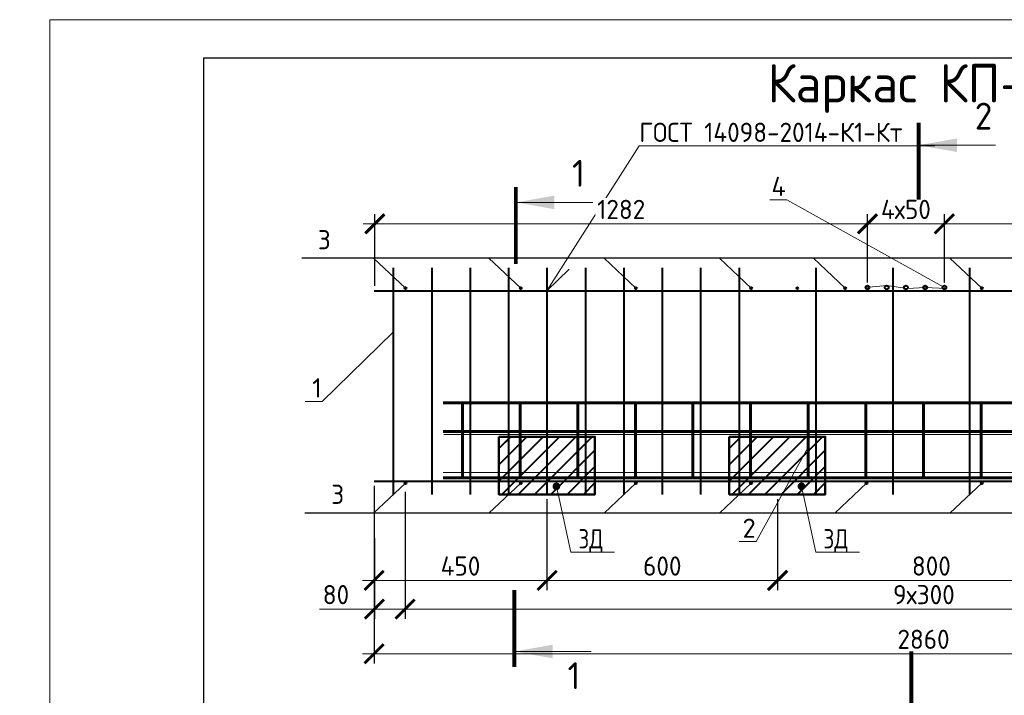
# Model space of a CAD drawing. Header units: millimetres. Extents: x 251864 to 617215, y -272865 to -46010.
# Tile 17 of 53: x 418313 to 431125, y -218021 to -209231. Entities that reach past the tile are written whole.
import ezdxf
from ezdxf import colors
from ezdxf.entities.mleader import LeaderData, LeaderLine
from ezdxf.math import Vec2, Vec3

# ---------------------------------------------------------------- set-up
doc = ezdxf.new("R2010")
doc.units = ezdxf.units.MM
doc.linetypes.add('CENTER2', pattern=[28.575, 19.05, -3.175, 3.175, -3.175])
doc.layers.get('Defpoints').update_dxf_attribs({"color": 140})
for name, color, linetype, lineweight in [('RAZMER', 100, 'Continuous', 15), ('Армирование', 3, 'Continuous', 40), ('Выноски', 20, 'Continuous', 20), ('подоснова', 151, 'Continuous', 5), ('поз.', 2, 'Continuous', 25), ('Размеры', 54, 'Continuous', 20), ('СО_ОСНОВНАЯ_060', 142, 'Continuous', 60), ('Текст-тонкая', 4, 'Continuous', 15), ('ТОНКИЕ', 7, 'Continuous', 9)]:
    doc.layers.add(name, color=color, linetype=linetype, lineweight=lineweight)
doc.layers.add('ТОЛСТЫЕ_ОСНОВНЫЕ', color=6, linetype='Continuous')
doc.styles.add('GOST-2.304_Type-B', font='GOST_Common.ttf')
doc.styles.add('ГОСТ', font='GOST_Common.ttf')
doc.dimstyles.new('ГОСТ', dxfattribs={"dimscale": 0, "dimtxt": 2.5, "dimasz": 2.5, "dimexe": 1.25, "dimexo": 0.625, "dimtad": 1, "dimdec": 0, "dimtxsty": 'ГОСТ', "dimblk": 'ARCHTICK', "dimcen": 2.5, "dimdle": 1.5, "dimclrd": 256, "dimclre": 256, "dimclrt": 256, "dimadec": 0, "dimazin": 0, "dimtfac": 1, "dimtdec": 0, "dimtmove": 1, "dimatfit": 3, "dimfxl": 2, "dimtfill": 1, "dimlwd": -1, "dimarcsym": 0})

# ---------------------------------------------------------------- blocks, each defined once
blk = doc.blocks.new('*U281')
at = {"layer": 'ТОЛСТЫЕ_ОСНОВНЫЕ', "color": 6}
blk.add_lwpolyline([(20, 5), (205, 5), (205, 292), (20, 292)], close=True, dxfattribs=at)
at = {"layer": 'ТОНКИЕ'}
blk.add_lwpolyline([(0, 0), (210, 0), (210, 297), (0, 297)], close=True, dxfattribs=at)
blk = doc.blocks.new('_ArchTick')
at = {"color": 0, "linetype": 'ByBlock', "const_width": 0.15}
blk.add_lwpolyline([(-0.5, -0.5), (0.5, 0.5)], dxfattribs=at)
blk = doc.blocks.new('*D1314')
at = {"layer": 'Defpoints', "color": 0, "transparency": 16777216}
for p in [(423327, -215310), (422929, -215915), (423327, -216899)]:
    blk.add_point(p, dxfattribs=at)
at = {"layer": 'Размеры', "lineweight": -2, "transparency": 16777216}
for p, q in [((423327, -215372), (423327, -217024)), ((422929, -215977), (422929, -217024))]:
    blk.add_line(p, q, dxfattribs=at)
at = {"layer": 'Размеры', "transparency": 16777216}
for p, q in [((422216, -216899), (422929, -216899)), ((422779, -216899), (423477, -216899))]:
    blk.add_line(p, q, dxfattribs=at)
at = {"layer": 'Размеры', "transparency": 16777216, "xscale": 250, "yscale": 250, "zscale": 250, "rotation": 180}
blk.add_blockref('_ArchTick', (422929, -216899), dxfattribs=at)
at = {"layer": 'Размеры', "transparency": 16777216, "xscale": 250, "yscale": 250, "zscale": 250}
blk.add_blockref('_ArchTick', (423327, -216899), dxfattribs=at)
at = {"layer": 'Размеры', "transparency": 16777216, "insert": (422428, -216711), "char_height": 250, "attachment_point": 5, "style": 'ГОСТ', "bg_fill": 3, "box_fill_scale": 1.1, "bg_fill_color": 256, "bg_fill_true_color": 13158600, "bg_fill_transparency": 0}
blk.add_mtext('80', dxfattribs=at)
blk = doc.blocks.new('*D1315')
at = {"layer": 'Defpoints', "color": 0, "transparency": 16777216}
for p in [(422924, -215671), (437224, -215825), (437224, -217480)]:
    blk.add_point(p, dxfattribs=at)
at = {"layer": 'Размеры', "lineweight": -2, "transparency": 16777216}
for p, q in [((422924, -215734), (422924, -217605)), ((437224, -215888), (437224, -217605))]:
    blk.add_line(p, q, dxfattribs=at)
at = {"layer": 'Размеры', "transparency": 16777216}
blk.add_line((422774, -217480), (437374, -217480), dxfattribs=at)
at = {"layer": 'Размеры', "transparency": 16777216, "xscale": 250, "yscale": 250, "zscale": 250, "rotation": 180}
blk.add_blockref('_ArchTick', (422924, -217480), dxfattribs=at)
at = {"layer": 'Размеры', "transparency": 16777216, "xscale": 250, "yscale": 250, "zscale": 250}
blk.add_blockref('_ArchTick', (437224, -217480), dxfattribs=at)
at = {"layer": 'Размеры', "transparency": 16777216, "insert": (430074, -217292), "char_height": 250, "attachment_point": 5, "style": 'ГОСТ', "bg_fill": 3, "box_fill_scale": 1.1, "bg_fill_color": 256, "bg_fill_true_color": 13158600, "bg_fill_transparency": 0}
blk.add_mtext('2860', dxfattribs=at)
blk = doc.blocks.new('*D1316')
at = {"layer": 'Defpoints', "color": 0, "transparency": 16777216}
for p in [(436832, -215310), (423327, -215901), (436832, -216899)]:
    blk.add_point(p, dxfattribs=at)
at = {"layer": 'Размеры', "lineweight": -2, "transparency": 16777216}
for p, q in [((436832, -215372), (436832, -217024)), ((423327, -215964), (423327, -217024))]:
    blk.add_line(p, q, dxfattribs=at)
at = {"layer": 'Размеры', "transparency": 16777216}
blk.add_line((423177, -216899), (436982, -216899), dxfattribs=at)
at = {"layer": 'Размеры', "transparency": 16777216, "xscale": 250, "yscale": 250, "zscale": 250, "rotation": 180}
blk.add_blockref('_ArchTick', (423327, -216899), dxfattribs=at)
at = {"layer": 'Размеры', "transparency": 16777216, "xscale": 250, "yscale": 250, "zscale": 250}
blk.add_blockref('_ArchTick', (436832, -216899), dxfattribs=at)
at = {"layer": 'Размеры', "transparency": 16777216, "insert": (430079, -216711), "char_height": 250, "attachment_point": 5, "style": 'ГОСТ', "bg_fill": 3, "box_fill_scale": 1.1, "bg_fill_color": 256, "bg_fill_true_color": 13158600, "bg_fill_transparency": 0}
blk.add_mtext('9х300', dxfattribs=at)
blk = doc.blocks.new('_None')
blk = doc.blocks.new('*D1317')
at = {"layer": 'Defpoints', "color": 0, "transparency": 16777216}
for p in [(429345, -211887), (422934, -212758), (429345, -212714)]:
    blk.add_point(p, dxfattribs=at)
at = {"layer": 'Размеры', "lineweight": -2, "transparency": 16777216}
for p, q in [((422934, -212695), (422934, -211762)), ((429345, -212652), (429345, -211762))]:
    blk.add_line(p, q, dxfattribs=at)
at = {"layer": 'Размеры', "transparency": 16777216}
blk.add_line((422784, -211887), (429495, -211887), dxfattribs=at)
at = {"layer": 'Размеры', "transparency": 16777216, "xscale": 250, "yscale": 250, "zscale": 250, "rotation": 180}
blk.add_blockref('_ArchTick', (422934, -211887), dxfattribs=at)
at = {"layer": 'Размеры', "transparency": 16777216, "xscale": 250, "yscale": 250, "zscale": 250}
blk.add_blockref('_ArchTick', (429345, -211887), dxfattribs=at)
at = {"layer": 'Размеры', "transparency": 16777216, "insert": (426140, -211699), "char_height": 250, "attachment_point": 5, "style": 'ГОСТ', "bg_fill": 3, "box_fill_scale": 1.1, "bg_fill_color": 256, "bg_fill_true_color": 13158600, "bg_fill_transparency": 0}
blk.add_mtext('1282', dxfattribs=at)
blk = doc.blocks.new('*D1318')
at = {"layer": 'Defpoints', "color": 0, "transparency": 16777216}
for p in [(430345, -211887), (429345, -212714), (430345, -212714)]:
    blk.add_point(p, dxfattribs=at)
at = {"layer": 'Размеры', "lineweight": -2, "transparency": 16777216}
for p, q in [((429345, -212652), (429345, -211762)), ((430345, -212652), (430345, -211762))]:
    blk.add_line(p, q, dxfattribs=at)
at = {"layer": 'Размеры', "transparency": 16777216}
blk.add_line((429195, -211887), (430495, -211887), dxfattribs=at)
at = {"layer": 'Размеры', "transparency": 16777216, "xscale": 250, "yscale": 250, "zscale": 250, "rotation": 180}
blk.add_blockref('_ArchTick', (429345, -211887), dxfattribs=at)
at = {"layer": 'Размеры', "transparency": 16777216, "xscale": 250, "yscale": 250, "zscale": 250}
blk.add_blockref('_ArchTick', (430345, -211887), dxfattribs=at)
at = {"layer": 'Размеры', "transparency": 16777216, "insert": (429845, -211699), "char_height": 250, "attachment_point": 5, "style": 'ГОСТ', "bg_fill": 3, "box_fill_scale": 1.1, "bg_fill_color": 256, "bg_fill_true_color": 13158600, "bg_fill_transparency": 0}
blk.add_mtext('4х50', dxfattribs=at)
blk = doc.blocks.new('*D1319')
at = {"layer": 'Defpoints', "color": 0, "transparency": 16777216}
for p in [(437234, -211887), (430345, -212714), (437234, -212758)]:
    blk.add_point(p, dxfattribs=at)
at = {"layer": 'Размеры', "lineweight": -2, "transparency": 16777216}
for p, q in [((430345, -212652), (430345, -211762)), ((437234, -212695), (437234, -211762))]:
    blk.add_line(p, q, dxfattribs=at)
at = {"layer": 'Размеры', "transparency": 16777216}
blk.add_line((430195, -211887), (437384, -211887), dxfattribs=at)
at = {"layer": 'Размеры', "transparency": 16777216, "xscale": 250, "yscale": 250, "zscale": 250, "rotation": 180}
blk.add_blockref('_ArchTick', (430345, -211887), dxfattribs=at)
at = {"layer": 'Размеры', "transparency": 16777216, "xscale": 250, "yscale": 250, "zscale": 250}
blk.add_blockref('_ArchTick', (437234, -211887), dxfattribs=at)
at = {"layer": 'Размеры', "transparency": 16777216, "insert": (433790, -211699), "char_height": 250, "attachment_point": 5, "style": 'ГОСТ', "bg_fill": 3, "box_fill_scale": 1.1, "bg_fill_color": 256, "bg_fill_true_color": 13158600, "bg_fill_transparency": 0}
blk.add_mtext('1378', dxfattribs=at)
blk = doc.blocks.new('_Dot')
at = {"color": 0, "linetype": 'ByBlock', "lineweight": -2}
blk.add_line((-0.5, 0), (-1, 0), dxfattribs=at)
at = {"color": 0, "linetype": 'ByBlock', "const_width": 0.5}
blk.add_lwpolyline([(-0.25, 0, 1), (0.25, 0, 1)], format="xyb", close=True, dxfattribs=at)
blk = doc.blocks.new('*D1333')
at = {"layer": 'Defpoints', "color": 0, "transparency": 16777216}
for p in [(422924, -215233), (425174, -215408), (425174, -216526)]:
    blk.add_point(p, dxfattribs=at)
at = {"layer": 'Размеры', "lineweight": -2, "transparency": 16777216}
for p, q in [((422924, -215296), (422924, -216651)), ((425174, -215470), (425174, -216651))]:
    blk.add_line(p, q, dxfattribs=at)
at = {"layer": 'Размеры', "transparency": 16777216}
blk.add_line((422774, -216526), (425324, -216526), dxfattribs=at)
at = {"layer": 'Размеры', "transparency": 16777216, "xscale": 250, "yscale": 250, "zscale": 250, "rotation": 180}
blk.add_blockref('_ArchTick', (422924, -216526), dxfattribs=at)
at = {"layer": 'Размеры', "transparency": 16777216, "xscale": 250, "yscale": 250, "zscale": 250}
blk.add_blockref('_ArchTick', (425174, -216526), dxfattribs=at)
at = {"layer": 'Размеры', "transparency": 16777216, "insert": (424049, -216339), "char_height": 250, "attachment_point": 5, "style": 'ГОСТ', "bg_fill": 3, "box_fill_scale": 1.1, "bg_fill_color": 256, "bg_fill_true_color": 13158600, "bg_fill_transparency": 0}
blk.add_mtext('450', dxfattribs=at)
blk = doc.blocks.new('*D1328')
at = {"layer": 'Defpoints', "color": 0, "transparency": 16777216}
for p in [(425174, -215408), (428175, -215408), (428175, -216526)]:
    blk.add_point(p, dxfattribs=at)
at = {"layer": 'Размеры', "lineweight": -2, "transparency": 16777216}
for p, q in [((425174, -215470), (425174, -216651)), ((428175, -215470), (428175, -216651))]:
    blk.add_line(p, q, dxfattribs=at)
at = {"layer": 'Размеры', "transparency": 16777216}
blk.add_line((425024, -216526), (428325, -216526), dxfattribs=at)
at = {"layer": 'Размеры', "transparency": 16777216, "xscale": 250, "yscale": 250, "zscale": 250, "rotation": 180}
blk.add_blockref('_ArchTick', (425174, -216526), dxfattribs=at)
at = {"layer": 'Размеры', "transparency": 16777216, "xscale": 250, "yscale": 250, "zscale": 250}
blk.add_blockref('_ArchTick', (428175, -216526), dxfattribs=at)
at = {"layer": 'Размеры', "transparency": 16777216, "insert": (426675, -216339), "char_height": 250, "attachment_point": 5, "style": 'ГОСТ', "bg_fill": 3, "box_fill_scale": 1.1, "bg_fill_color": 256, "bg_fill_true_color": 13158600, "bg_fill_transparency": 0}
blk.add_mtext('600', dxfattribs=at)
blk = doc.blocks.new('*D1329')
at = {"layer": 'Defpoints', "color": 0, "transparency": 16777216}
for p in [(428175, -215408), (432176, -215408), (432176, -216526)]:
    blk.add_point(p, dxfattribs=at)
at = {"layer": 'Размеры', "lineweight": -2, "transparency": 16777216}
for p, q in [((428175, -215470), (428175, -216651)), ((432176, -215470), (432176, -216651))]:
    blk.add_line(p, q, dxfattribs=at)
at = {"layer": 'Размеры', "transparency": 16777216}
blk.add_line((428025, -216526), (432326, -216526), dxfattribs=at)
at = {"layer": 'Размеры', "transparency": 16777216, "xscale": 250, "yscale": 250, "zscale": 250, "rotation": 180}
blk.add_blockref('_ArchTick', (428175, -216526), dxfattribs=at)
at = {"layer": 'Размеры', "transparency": 16777216, "xscale": 250, "yscale": 250, "zscale": 250}
blk.add_blockref('_ArchTick', (432176, -216526), dxfattribs=at)
at = {"layer": 'Размеры', "transparency": 16777216, "insert": (430176, -216339), "char_height": 250, "attachment_point": 5, "style": 'ГОСТ', "bg_fill": 3, "box_fill_scale": 1.1, "bg_fill_color": 256, "bg_fill_true_color": 13158600, "bg_fill_transparency": 0}
blk.add_mtext('800', dxfattribs=at)

msp = doc.modelspace()

# ---------------------------------------------------------------- hatches: boundary and pattern name
at = {"layer": 'Выноски'}
msp.add_hatch(color=256, dxfattribs=at).paths.add_polyline_path([(430010.6, -210864), (430510.6, -210775.9), (430510.6, -210952.2)], flags=0)

# ---------------------------------------------------------------- linework, layer by layer
at = {"layer": 'Армирование'}
for p, q in [((423173.9, -212457.9), (423173.9, -215407.9)), ((423673.9, -212457.9), (423673.9, -215407.9)), ((424173.9, -212457.9), (424173.9, -215407.9)), ((424673.9, -212457.9), (424673.9, -215407.9)), ((425173.9, -212457.9), (425173.9, -215407.9)), ((425673.9, -212457.9), (425673.9, -215407.9)), ((426173.9, -212457.9), (426173.9, -215407.9)), ((426673.9, -212457.9), (426673.9, -215407.9)), ((427173.9, -212457.9), (427173.9, -215407.9)), ((427673.9, -212457.9), (427673.9, -215407.9)), ((428673.9, -212457.9), (428673.9, -215407.9)), ((429673.9, -212457.9), (429673.9, -215407.9)), ((430673.9, -212457.9), (430673.9, -215407.9)), ((422923.9, -212757.9), (437223.9, -212757.9)), ((422923.9, -215233.4), (437223.9, -215233.4))]:
    msp.add_line(p, q, dxfattribs=at)
for centre, radius in [((429345.3, -212714.2), 25), ((429595.3, -212714.2), 25), ((429845.3, -212714.2), 25), ((430095.3, -212714.2), 25), ((430345.3, -212714.2), 25), ((423332, -212724.6), 12), ((424832, -212724.6), 12), ((426332, -212724.6), 12), ((427832, -212724.6), 12), ((428432, -212724.6), 12), ((429055.1, -212724.6), 12), ((430832, -212724.6), 12), ((423332, -215260.6), 12)]:
    msp.add_circle(centre, radius, dxfattribs=at)
at = {"layer": 'Выноски'}
msp.add_line((430010.6, -210864), (431010.6, -210864), dxfattribs=at)
at = {"layer": 'подоснова', "ltscale": 0.3}
msp.add_line((425173.9, -212757.9), (425464.9, -212476.9), dxfattribs=at)
at = {"layer": 'поз.', "ltscale": 25}
for points in [[(423079.5, -212335.1), (421985.7, -212335.1)], [(436418.1, -212335.1), (422592, -212335.1)], [(423332, -212724.6), (422918.1, -212335.1)], [(424832, -212724.6), (424418.1, -212335.1)], [(426332, -212724.6), (425918.1, -212335.1)], [(427832, -212724.6), (427418.1, -212335.1)], [(429055.1, -212724.6), (428641.2, -212335.1)], [(430832, -212724.6), (430418.1, -212335.1)]]:
    msp.add_lwpolyline(points, dxfattribs=at)
at = {"layer": 'СО_ОСНОВНАЯ_060', "ltscale": 100}
for points in [[(423823.9, -214213.9), (436323.9, -214213.9)], [(424073.9, -215190.5), (424073.9, -214213.9)], [(424823.9, -215190.5), (424823.9, -214213.9)], [(425573.9, -215190.5), (425573.9, -214213.9)], [(426323.9, -215190.5), (426323.9, -214213.9)], [(427073.9, -215190.5), (427073.9, -214213.9)], [(427823.9, -215190.5), (427823.9, -214213.9)], [(428573.9, -215190.5), (428573.9, -214213.9)], [(429323.9, -215190.5), (429323.9, -214213.9)], [(430073.9, -215190.5), (430073.9, -214213.9)], [(430823.9, -215190.5), (430823.9, -214213.9)], [(423823.9, -214590.1), (436323.9, -214590.1)], [(423823.9, -215190.5), (436323.9, -215190.5)]]:
    msp.add_lwpolyline(points, dxfattribs=at)
at = {"layer": 'Текст-тонкая', "color": 0, "linetype": 'CENTER2', "ltscale": 0.1}
for points in [[(423832.9, -214627), (436332.9, -214627)], [(423823.9, -215122.2), (436323.9, -215122.2)]]:
    msp.add_lwpolyline(points, dxfattribs=at)

# ---------------------------------------------------------------- block references
at = {"xscale": 100, "yscale": 100, "zscale": 100}
msp.add_blockref('*U281', (418702.6, -238930.6), dxfattribs=at)

# ---------------------------------------------------------------- texts
at = {"layer": 'Выноски', "style": 'GOST-2.304_Type-B'}
for s, p in [('2', (430741.1, -210660.4)), ('1', (425499.9, -211404.1))]:
    msp.add_text(s, height=350, dxfattribs=at).set_placement(p)
at = {"layer": 'Размеры', "attachment_point": 5, "style": 'GOST-2.304_Type-B'}
for s, insert, char_height in [('Каркас КП-1', (429839.9, -210125), 500), ('3', (422275.8, -212093.2), 250)]:
    msp.add_mtext_dynamic_manual_height_columns(s, width=15225.227, gutter_width=15, heights=[0], dxfattribs=dict(at, insert=insert, char_height=char_height))

# ---------------------------------------------------------------- leaders
at = {"layer": 'подоснова', "ltscale": 0.3}
ml = msp.add_multileader_mtext('Standard', dxfattribs=at)
ml.set_content('ГОСТ 14098-2014-К1-Кт', color=256, style='GOST-2.304_Type-B')
ml.set_leader_properties(color=256, linetype='ByLayer', lineweight=15)
ml.set_arrow_properties(name='NONE')
ml.build(insert=Vec2(0, 0))
ml.multileader.update_dxf_attribs({"text_left_attachment_type": 6, "text_right_attachment_type": 6, "dogleg_length": 0.1, "arrow_head_size": 0.18})
ctx = ml.context
ctx.base_point, ctx.char_height, ctx.arrow_head_size, ctx.landing_gap_size, ctx.plane_origin = Vec3(426375, -210871), 250, 0.18, 0.2, Vec3(425783.6, -210142.5)
ctx.left_attachment, ctx.right_attachment = 6, 6
notes = []
notes.append((ctx, [(0, (1, 1, 0), (426374.9, -210871), (1, 0), 0.1, [(0, [(425173.9, -212757.9)], 0, [])])]))
ctx.mtext.insert, ctx.mtext.flow_direction = Vec3(426375.2, -210571), 5
at = {"layer": 'подоснова'}
ml = msp.add_multileader_mtext('Standard', dxfattribs=at)
ml.set_content('{\\fISOCPEUR|b0|i0|c204|p34;1}', color=256, style='GOST-2.304_Type-B')
ml.set_leader_properties(color=256, linetype='ByLayer', lineweight=15)
ml.set_arrow_properties(name='NONE')
ml.build(insert=Vec2(0, 0))
ml.multileader.update_dxf_attribs({"text_left_attachment_type": 6, "text_right_attachment_type": 6, "dogleg_length": 10, "arrow_head_size": 18})
ctx = ml.context
ctx.base_point, ctx.char_height, ctx.arrow_head_size, ctx.landing_gap_size, ctx.plane_origin = Vec3(422124.5, -214196.7), 250, 18, 20, Vec3(428762.2, -214669.4)
ctx.left_attachment, ctx.right_attachment, ctx.text_align_type = 6, 6, 1
notes.append((ctx, [(0, (1, 1, 0), (422249.5, -214196.7), (-1, 0), 10, [(1, [(423173.9, -213298.2)], 0, [])])]))
ctx.mtext.insert, ctx.mtext.width, ctx.mtext.alignment, ctx.mtext.flow_direction = Vec3(422182, -213896.7), 3036.308, 2, 5
for ctx, leaders in notes:
    for number, flags, end, landing, length, lines in leaders:
        leader = LeaderData()
        leader.index, (leader.has_last_leader_line, leader.has_dogleg_vector, leader.attachment_direction) = number, flags
        leader.last_leader_point, leader.dogleg_vector, leader.dogleg_length = Vec3(end), Vec3(landing), length
        for number, points, colour, breaks in lines:
            line = LeaderLine()
            line.index, line.vertices, line.color, line.breaks = number, Vec3.list(points), colors.encode_raw_color(colour), breaks
            leader.lines.append(line)
        ctx.leaders.append(leader)

# ---------------------------------------------------------------- next in the draw order: dimensions: what is measured, and where the dimension line sits
at = {"layer": 'Размеры'}
dim = msp.add_linear_dim(base=(429345.3, -211886.7), p1=(422933.9, -212757.9), p2=(429345.3, -212714.2), dimstyle='ГОСТ', override={"dimscale": 100, "dimlfac": 0.2, "dimtix": 0, "dimtofl": 1, "dimtmove": 1, "dimatfit": 3}, dxfattribs=at)
dim.commit()
dim.dimension.update_dxf_attribs({"geometry": '*D1317', "text_midpoint": (426139.6, -211699.2)})
dim = msp.add_linear_dim(base=(423327, -216898.6), p1=(422928.9, -215914.9), p2=(423327, -215310), dimstyle='ГОСТ', override={"dimscale": 100, "dimlfac": 0.2}, dxfattribs=at)
dim.commit()
dim.dimension.update_dxf_attribs({"geometry": '*D1314', "text_midpoint": (422428.1, -216938.4), "dimtype": 160})

# ---------------------------------------------------------------- next in the draw order: hatches: boundary and pattern name
at = {"layer": 'Выноски'}
msp.add_hatch(color=256, dxfattribs=at).paths.add_polyline_path([(424769.5, -211607.7), (425269.5, -211519.6), (425269.5, -211695.9)], flags=0)

# ---------------------------------------------------------------- next in the draw order: linework, layer by layer
msp.add_line((424769.5, -211607.7), (425769.5, -211607.7), dxfattribs=at)
msp.add_lwpolyline([(424769.5, -212407.7, 50, 50, 0), (424769.5, -211407.7, 50, 50, 0)], format="xyseb", dxfattribs=at)
at = {"layer": 'поз.', "ltscale": 25}
for points in [[(423332, -215260.6), (422918.1, -215650.1)], [(436418.1, -215650.1), (422024.6, -215650.4)]]:
    msp.add_lwpolyline(points, dxfattribs=at)

# ---------------------------------------------------------------- next in the draw order: texts
at = {"layer": 'Размеры', "insert": (422450.8, -215406), "char_height": 250, "attachment_point": 5, "style": 'GOST-2.304_Type-B'}
msp.add_mtext_dynamic_manual_height_columns('3', width=15225.227, gutter_width=15, heights=[0], dxfattribs=at)

# ---------------------------------------------------------------- next in the draw order: dimensions: what is measured, and where the dimension line sits
at = {"layer": 'Размеры'}
dim = msp.add_linear_dim(base=(430345.3, -211886.7), p1=(429345.3, -212714.2), p2=(430345.3, -212714.2), text='4х50', dimstyle='ГОСТ', override={"dimscale": 100, "dimlfac": 0.2, "dimtix": 0, "dimtofl": 1, "dimtmove": 1, "dimatfit": 3}, dxfattribs=at)
dim.commit()
dim.dimension.update_dxf_attribs({"geometry": '*D1318', "text_midpoint": (429845.3, -211699.2)})

# ---------------------------------------------------------------- next in the draw order: linework, layer by layer
at = {"layer": 'Выноски'}
msp.add_lwpolyline([(430010.6, -211571.1, 50, 50, 0), (430010.6, -210571.1, 50, 50, 0)], format="xyseb", dxfattribs=at)

# ---------------------------------------------------------------- next in the draw order: dimensions: what is measured, and where the dimension line sits
at = {"layer": 'Размеры'}
for base, p1, p2, override, picture, middle in [((437233.9, -211886.7), (430345.3, -212714.2), (437233.9, -212757.9), {"dimscale": 100, "dimlfac": 0.2, "dimtix": 0, "dimtofl": 1, "dimtmove": 1, "dimatfit": 3}, '*D1319', (433789.6, -211699.2)), ((437223.9, -217479.8), (422923.9, -215671.1), (437223.9, -215825.4), {"dimscale": 100, "dimlfac": 0.2}, '*D1315', (430073.9, -217292.3))]:
    dim = msp.add_linear_dim(base=base, p1=p1, p2=p2, dimstyle='ГОСТ', override=override, dxfattribs=at)
    dim.commit()
    dim.dimension.update_dxf_attribs({"geometry": picture, "text_midpoint": middle})

# ---------------------------------------------------------------- next in the draw order: hatches: boundary and pattern name
at = {"layer": 'Выноски'}
msp.add_hatch(color=256, dxfattribs=at).paths.add_polyline_path([(424749, -217451.5), (425249, -217363.3), (425249, -217539.6)], flags=0)

# ---------------------------------------------------------------- next in the draw order: linework, layer by layer
msp.add_line((424749, -217451.5), (425749, -217451.5), dxfattribs=at)
at = {"layer": 'Выноски', "const_width": 50}
msp.add_lwpolyline([(429915.8, -217449.3), (429915.8, -218449.3)], dxfattribs=at)

# ---------------------------------------------------------------- next in the draw order: texts
at = {"layer": 'Выноски', "style": 'GOST-2.304_Type-B'}
msp.add_text('1', height=350, dxfattribs=at).set_placement((425441.8, -217940.8))

# ---------------------------------------------------------------- next in the draw order: dimensions: what is measured, and where the dimension line sits
at = {"layer": 'Размеры'}
dim = msp.add_linear_dim(base=(436832, -216898.6), p1=(423327, -215901.2), p2=(436832, -215310), text='9х300', dimstyle='ГОСТ', override={"dimscale": 100, "dimlfac": 0.2}, dxfattribs=at)
dim.commit()
dim.dimension.update_dxf_attribs({"geometry": '*D1316', "text_midpoint": (430079.5, -216711.1)})

# ---------------------------------------------------------------- next in the draw order: leaders
at = {"layer": 'подоснова'}
ml = msp.add_multileader_mtext('Standard', dxfattribs=at)
ml.set_content('{\\fISOCPEUR|b0|i0|c204|p34;4}', color=256, style='GOST-2.304_Type-B')
ml.set_leader_properties(color=256, linetype='ByLayer', lineweight=15)
ml.set_arrow_properties(name='NONE')
ml.build(insert=Vec2(0, 0))
ml.multileader.update_dxf_attribs({"text_left_attachment_type": 6, "text_right_attachment_type": 6, "dogleg_length": 10, "arrow_head_size": 18})
ctx = ml.context
ctx.base_point, ctx.char_height, ctx.arrow_head_size, ctx.landing_gap_size, ctx.plane_origin = Vec3(428093.5, -211574.8), 250, 18, 20, Vec3(434806.2, -211837.6)
ctx.left_attachment, ctx.right_attachment, ctx.text_align_type = 6, 6, 1
notes = []
notes.append((ctx, [(0, (1, 1, 0), (428293.5, -211574.8), (-1, 0), 10, [(4, [(429320.3, -212714.2), (429595.3, -212689.2), (429865.4, -212729), (430095.3, -212714.2), (430367.1, -212726.4)], 0, [])])]))
ctx.mtext.insert, ctx.mtext.width, ctx.mtext.alignment, ctx.mtext.flow_direction = Vec3(428188.5, -211274.8), 3036.308, 2, 5
for ctx, leaders in notes:
    for number, flags, end, landing, length, lines in leaders:
        leader = LeaderData()
        leader.index, (leader.has_last_leader_line, leader.has_dogleg_vector, leader.attachment_direction) = number, flags
        leader.last_leader_point, leader.dogleg_vector, leader.dogleg_length = Vec3(end), Vec3(landing), length
        for number, points, colour, breaks in lines:
            line = LeaderLine()
            line.index, line.vertices, line.color, line.breaks = number, Vec3.list(points), colors.encode_raw_color(colour), breaks
            leader.lines.append(line)
        ctx.leaders.append(leader)

# ---------------------------------------------------------------- next in the draw order: linework, layer by layer
at = {"layer": 'Армирование'}
for centre in [(424832, -215260.6), (426332, -215260.6), (427828.5, -215260.3), (427828.5, -215260.3), (427832, -215260.6), (429332, -215260.6), (430832, -215260.6)]:
    msp.add_circle(centre, 12, dxfattribs=at)
at = {"layer": 'Выноски', "const_width": 50}
msp.add_lwpolyline([(424749, -216651.5), (424749, -217651.5)], dxfattribs=at)
at = {"layer": 'поз.', "ltscale": 25}
for points in [[(424832, -215260.6), (424418.1, -215650.1)], [(426332, -215260.6), (425918.1, -215650.1)], [(427832, -215260.6), (427418.1, -215650.1)], [(429332, -215260.6), (428918.1, -215650.1)], [(430832, -215260.6), (430418.1, -215650.1)]]:
    msp.add_lwpolyline(points, dxfattribs=at)

# ---------------------------------------------------------------- next in the draw order: leaders
at = {"layer": 'RAZMER', "color": 1, "ltscale": 100}
ml = msp.add_multileader_mtext('Standard', dxfattribs=at)
ml.set_content('{\\fGOST 2.304 type A|b0|i0|c204|p34;ЗД}', color=1, style='ГОСТ')
ml.set_leader_properties(color=256, linetype='ByLayer', lineweight=-1)
ml.set_arrow_properties(name='DOT')
ml.build(insert=Vec2(0, 0))
ml.multileader.update_dxf_attribs({"text_left_attachment_type": 6, "text_right_attachment_type": 6, "dogleg_length": 0.6, "arrow_head_size": 100, "scale": 100})
ctx = ml.context
ctx.base_point, ctx.scale, ctx.char_height, ctx.arrow_head_size, ctx.landing_gap_size, ctx.plane_origin = Vec3(425542.4, -216159.1), 100, 250, 100, 50, Vec3(425159.4, -215213)
ctx.left_attachment, ctx.right_attachment, ctx.text_align_type = 6, 6, 1
notes = []
notes.append((ctx, [(0, (1, 1, 0), (425482.4, -216159.1), (1, 0), 60, [(0, [(425296.4, -215301.8)], 0, [])])]))
ctx.mtext.insert, ctx.mtext.width, ctx.mtext.alignment, ctx.mtext.flow_direction = Vec3(425744.2, -215859.1), 471.412, 2, 5
ml = msp.add_multileader_mtext('Standard', dxfattribs=at)
ml.set_content('{\\fGOST 2.304 type A|b0|i0|c204|p34;ЗД}', color=1, style='ГОСТ')
ml.set_leader_properties(color=256, linetype='ByLayer', lineweight=-1)
ml.set_arrow_properties(name='DOT')
ml.build(insert=Vec2(0, 0))
ml.multileader.update_dxf_attribs({"text_left_attachment_type": 6, "text_right_attachment_type": 6, "dogleg_length": 0.6, "arrow_head_size": 100, "scale": 100})
ctx = ml.context
ctx.base_point, ctx.scale, ctx.char_height, ctx.arrow_head_size, ctx.landing_gap_size, ctx.plane_origin = Vec3(428731.5, -216159.1), 100, 250, 100, 50, Vec3(428348.5, -215213)
ctx.left_attachment, ctx.right_attachment, ctx.text_align_type = 6, 6, 1
notes.append((ctx, [(0, (1, 1, 0), (428671.5, -216159.1), (1, 0), 60, [(0, [(428485.5, -215301.8)], 0, [])])]))
ctx.mtext.insert, ctx.mtext.width, ctx.mtext.alignment, ctx.mtext.flow_direction = Vec3(428933.3, -215859.1), 471.412, 2, 5
ml = msp.add_multileader_mtext('Standard', dxfattribs=at)
ml.set_content('{\\fGOST 2.304 type A|b0|i0|c204|p34;ЗД}', color=1, style='ГОСТ')
ml.set_leader_properties(color=256, linetype='ByLayer', lineweight=-1)
ml.set_arrow_properties(name='DOT')
ml.build(insert=Vec2(0, 0))
ml.multileader.update_dxf_attribs({"text_left_attachment_type": 6, "text_right_attachment_type": 6, "dogleg_length": 0.6, "arrow_head_size": 100, "scale": 100})
ctx = ml.context
ctx.base_point, ctx.scale, ctx.char_height, ctx.arrow_head_size, ctx.landing_gap_size, ctx.plane_origin = Vec3(432956.7, -216100.2), 100, 250, 100, 50, Vec3(432573.7, -215154)
ctx.left_attachment, ctx.right_attachment, ctx.text_align_type = 6, 6, 1
notes.append((ctx, [(0, (1, 1, 0), (432896.7, -216100.2), (1, 0), 60, [(0, [(432710.8, -215242.9)], 0, [])])]))
ctx.mtext.insert, ctx.mtext.width, ctx.mtext.alignment, ctx.mtext.flow_direction = Vec3(433158.5, -215800.2), 471.412, 2, 5
ml = msp.add_multileader_mtext('Standard', dxfattribs=at)
ml.set_content('{\\fGOST 2.304 type A|b0|i0|c204|p34;ЗД}', color=1, style='ГОСТ')
ml.set_leader_properties(color=256, linetype='ByLayer', lineweight=-1)
ml.set_arrow_properties(name='DOT')
ml.build(insert=Vec2(0, 0))
ml.multileader.update_dxf_attribs({"text_left_attachment_type": 6, "text_right_attachment_type": 6, "dogleg_length": 0.6, "arrow_head_size": 100, "scale": 100})
ctx = ml.context
ctx.base_point, ctx.scale, ctx.char_height, ctx.arrow_head_size, ctx.landing_gap_size, ctx.plane_origin = Vec3(435845.4, -216159.1), 100, 250, 100, 50, Vec3(435462.4, -215213)
ctx.left_attachment, ctx.right_attachment, ctx.text_align_type = 6, 6, 1
notes.append((ctx, [(0, (1, 1, 0), (435785.4, -216159.1), (1, 0), 60, [(0, [(435599.4, -215301.8)], 0, [])])]))
ctx.mtext.insert, ctx.mtext.width, ctx.mtext.alignment, ctx.mtext.flow_direction = Vec3(436047.1, -215859.1), 471.412, 2, 5
at = {"layer": 'подоснова'}
ml = msp.add_multileader_mtext('Standard', dxfattribs=at)
ml.set_content('{\\fISOCPEUR|b0|i0|c204|p34;2}', color=256, style='GOST-2.304_Type-B')
ml.set_leader_properties(color=256, linetype='ByLayer', lineweight=15)
ml.set_arrow_properties(name='NONE')
ml.build(insert=Vec2(0, 0))
ml.multileader.update_dxf_attribs({"text_left_attachment_type": 6, "text_right_attachment_type": 6, "dogleg_length": 10, "arrow_head_size": 18})
ctx = ml.context
ctx.base_point, ctx.char_height, ctx.arrow_head_size, ctx.landing_gap_size, ctx.plane_origin = Vec3(427722.1, -216021.7), 250, 18, 20, Vec3(434409.8, -216284.5)
ctx.left_attachment, ctx.right_attachment, ctx.text_align_type = 6, 6, 1
notes.append((ctx, [(0, (1, 1, 0), (427897.1, -216021.7), (-1, 0), 10, [(1, [(428573.9, -214793.4)], 0, [])])]))
ctx.mtext.insert, ctx.mtext.width, ctx.mtext.alignment, ctx.mtext.flow_direction = Vec3(427804.6, -215721.7), 3036.308, 2, 5
for ctx, leaders in notes:
    for number, flags, end, landing, length, lines in leaders:
        leader = LeaderData()
        leader.index, (leader.has_last_leader_line, leader.has_dogleg_vector, leader.attachment_direction) = number, flags
        leader.last_leader_point, leader.dogleg_vector, leader.dogleg_length = Vec3(end), Vec3(landing), length
        for number, points, colour, breaks in lines:
            line = LeaderLine()
            line.index, line.vertices, line.color, line.breaks = number, Vec3.list(points), colors.encode_raw_color(colour), breaks
            leader.lines.append(line)
        ctx.leaders.append(leader)

# ---------------------------------------------------------------- next in the draw order: dimensions: what is measured, and where the dimension line sits
at = {"layer": 'Размеры'}
dim = msp.add_linear_dim(base=(425173.9, -216526.3), p1=(422923.9, -215233.4), p2=(425173.9, -215407.9), dimstyle='ГОСТ', override={"dimscale": 100, "dimlfac": 0.2, "dimtix": 0, "dimtofl": 1, "dimtmove": 1, "dimatfit": 3}, dxfattribs=at)
dim.commit()
dim.dimension.update_dxf_attribs({"geometry": '*D1333', "text_midpoint": (424048.9, -216338.8)})

# ---------------------------------------------------------------- next in the draw order: linework, layer by layer
at = {"layer": 'Армирование'}
msp.add_circle((424832, -215260.6), 12, dxfattribs=at)
msp.add_circle((424832, -215260.6), 12, dxfattribs=at)

# ---------------------------------------------------------------- next in the draw order: dimensions: what is measured, and where the dimension line sits
at = {"layer": 'Размеры'}
dim = msp.add_linear_dim(base=(428175.5, -216526.3), p1=(425173.9, -215407.9), p2=(428175.5, -215407.6), dimstyle='ГОСТ', override={"dimscale": 100, "dimlfac": 0.2, "dimtix": 0, "dimtofl": 1, "dimtmove": 1, "dimatfit": 3}, dxfattribs=at)
dim.commit()
dim.dimension.update_dxf_attribs({"geometry": '*D1328', "text_midpoint": (426674.7, -216338.8)})

# ---------------------------------------------------------------- next in the draw order: hatches: boundary and pattern name
h = msp.add_hatch(dxfattribs=at)
h.set_pattern_fill('JIS_RC_30', color=256, scale=5)
h.set_pattern_definition([(45, (-133538.9, -80281.84), (-106.066017, 106.066017), []), (45, (-133533.9, -80281.84), (-106.066017, 106.066017), []), (45, (-133528.9, -80281.84), (-106.066017, 106.066017), [])])
h.paths.add_polyline_path([(424701, -214563.8, -1), (424713.2, -214515.3, -1)], flags=16)
h.paths.add_polyline_path([(425798.9, -214657.9), (424548.9, -214657.9), (424548.9, -215407.9), (425798.9, -215407.9)])

# ---------------------------------------------------------------- next in the draw order: linework, layer by layer
at = {"layer": 'Размеры', "lineweight": 50}
msp.add_lwpolyline([(424548.9, -214657.9), (425798.9, -214657.9), (425798.9, -215407.9), (424548.9, -215407.9)], close=True, dxfattribs=at)

# ---------------------------------------------------------------- next in the draw order: dimensions: what is measured, and where the dimension line sits
at = {"layer": 'Размеры'}
dim = msp.add_linear_dim(base=(432175.7, -216526.3), p1=(428175.5, -215407.6), p2=(432175.7, -215407.6), dimstyle='ГОСТ', override={"dimscale": 100, "dimlfac": 0.2, "dimtix": 0, "dimtofl": 1, "dimtmove": 1, "dimatfit": 3}, dxfattribs=at)
dim.commit()
dim.dimension.update_dxf_attribs({"geometry": '*D1329', "text_midpoint": (430175.6, -216338.8)})

# ---------------------------------------------------------------- next in the draw order: hatches: boundary and pattern name
h = msp.add_hatch(dxfattribs=at)
h.set_pattern_fill('JIS_RC_30', color=256, scale=5)
h.set_pattern_definition([(45, (-130542.34, -80281.56), (-106.066017, 106.066017), []), (45, (-130537.34, -80281.56), (-106.066017, 106.066017), []), (45, (-130532.34, -80281.56), (-106.066017, 106.066017), [])])
h.paths.add_polyline_path([(427697.5, -214563.5, -1), (427709.7, -214515, -1)], flags=16)
h.paths.add_polyline_path([(428795.5, -214657.6), (427545.5, -214657.6), (427545.5, -215407.6), (428795.5, -215407.6)])

# ---------------------------------------------------------------- next in the draw order: linework, layer by layer
at = {"layer": 'Размеры', "lineweight": 50}
msp.add_lwpolyline([(427545.5, -214657.6), (428795.5, -214657.6), (428795.5, -215407.6), (427545.5, -215407.6)], close=True, dxfattribs=at)

doc.saveas('drawing.dxf')
